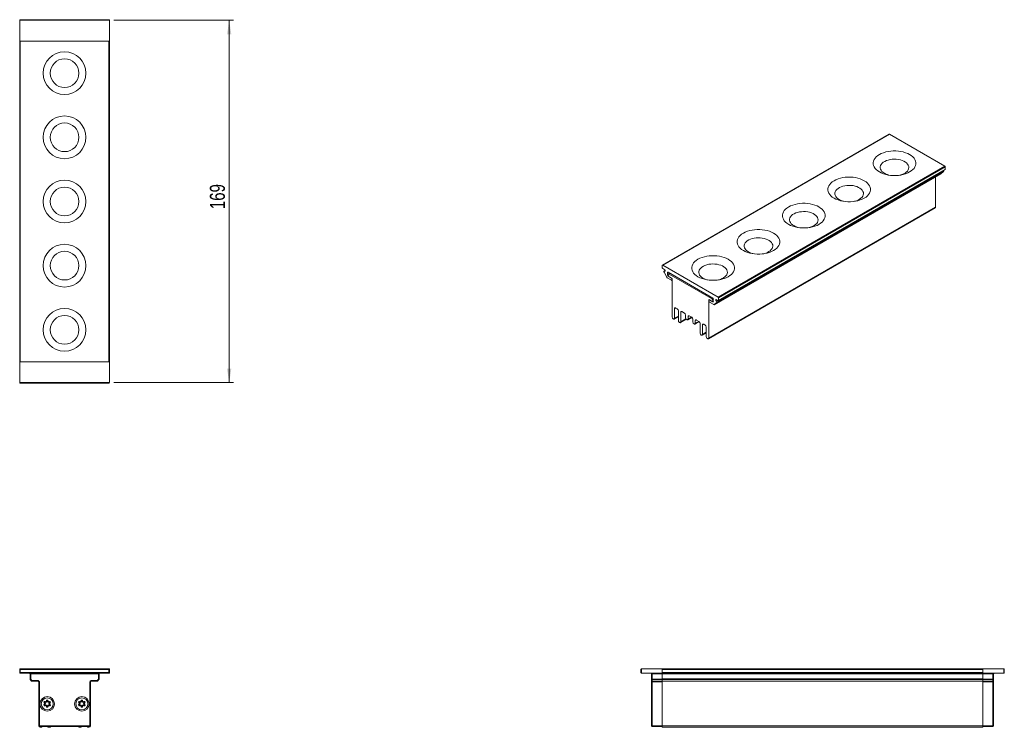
# Model space of a CAD drawing. Header units: millimetres. Extents: x 101 to 332, y 99 to 265.
import ezdxf

# ---------------------------------------------------------------- set-up
doc = ezdxf.new("R2010")
doc.units = ezdxf.units.MM
doc.styles.add('SLDTEXTSTYLE0', font='TXT', dxfattribs={"width": 0.75})
doc.dimstyles.new('SLDDIMSTYLE0', dxfattribs={"dimtxt": 3.5, "dimasz": 3.302, "dimexe": 0, "dimexo": 0.0625, "dimgap": 0.875, "dimtad": 1, "dimdec": 0, "dimlfac": 2, "dimrnd": 1e-09, "dimzin": 12, "dimdsep": 46, "dimtxsty": 'SLDTEXTSTYLE0', "dimsah": 1, "dimcen": 0.09, "dimadec": 0, "dimazin": 3, "dimtfac": 1, "dimtdec": 0, "dimtofl": 0, "dimtmove": 0, "dimatfit": 3, "dimfxl": 1, "dimfrac": 2, "dimtolj": 1, "dimtzin": 12, "dimarcsym": 0})

# ---------------------------------------------------------------- blocks, each defined once
blk = doc.blocks.new('_D')
at = {"color": 7, "linetype": 'Continuous', "lineweight": 0}
for p, q in [((123.35, 264.6), (151.35, 264.6)), ((150.35, 264.6), (150.35, 179.9)), ((123.35, 179.9), (151.35, 179.9))]:
    blk.add_line(p, q, dxfattribs=at)
for points in [[(150.35, 264.6), (149.85, 261.29), (150.86, 261.29)], [(150.35, 179.9), (150.86, 183.2), (149.85, 183.2)]]:
    blk.add_solid(points, dxfattribs=at)
at = {"color": 7, "linetype": 'Continuous', "lineweight": 0, "insert": (145.84, 220.46), "char_height": 3.5, "attachment_point": 1, "rotation": 90, "style": 'SLDTEXTSTYLE0'}
blk.add_mtext('169', dxfattribs=at)

msp = doc.modelspace()

# ---------------------------------------------------------------- linework, layer by layer
at = {"color": 7, "linetype": 'Continuous', "lineweight": 15}
for p, q in [((122.35, 264.6), (101.35, 264.6)), ((101.35, 264.6), (101.35, 259.75)), ((101.5, 264.75), (122.2, 264.75)), ((122.35, 264.6), (122.35, 259.75)), ((101.35, 184.75), (101.35, 259.75)), ((122.35, 259.75), (101.35, 259.75)), ((101.5, 259.75), (101.5, 184.75)), ((122.2, 259.75), (101.5, 259.75)), ((122.2, 184.75), (122.2, 259.75)), ((122.35, 259.75), (122.35, 184.75)), ((304.72, 238), (251.68, 207.39)), ((304.78, 238), (251.75, 207.38)), ((317.76, 230.5), (304.78, 238)), ((264.73, 199.89), (317.76, 230.5)), ((317.85, 230.35), (264.82, 199.73)), ((317.85, 229.76), (317.85, 230.35)), ((263.77, 198.12), (316.8, 228.74)), ((263.78, 198.13), (316.81, 228.74)), ((264.4, 198.63), (317.43, 229.24)), ((264.79, 199.07), (317.82, 229.69)), ((264.82, 199.14), (317.85, 229.76)), ((315.55, 228.01), (315.55, 220.94)), ((316.81, 228.74), (316.8, 228.74)), ((316.81, 228.74), (317.43, 229.24)), ((262.44, 190.15), (315.47, 220.77)), ((262.51, 190.33), (315.55, 220.94)), ((251.66, 207.33), (251.66, 206.74)), ((264.73, 199.89), (251.75, 207.38)), ((251.76, 206.56), (252.21, 206.3)), ((252.07, 205.74), (252.7, 204.52)), ((252.31, 206.1), (252.08, 205.96)), ((252.31, 205.97), (252.12, 205.97)), ((252.31, 206.11), (252.31, 205.97)), ((252.88, 205.01), (252.88, 205.62)), ((252.99, 205.69), (263.49, 199.62)), ((253.37, 205.46), (253.08, 205.3)), ((263.2, 199.54), (253.27, 205.28)), ((252.81, 204.4), (253.82, 203.82)), ((253.82, 204.35), (252.99, 204.83)), ((253.27, 204.67), (253.96, 204.27)), ((253.89, 203.81), (253.96, 203.85)), ((253.92, 203.88), (253.92, 204.17)), ((253.96, 204.27), (253.96, 195.27)), ((262.51, 199.33), (262.51, 190.33)), ((263.2, 198.93), (262.51, 199.33)), ((262.55, 199.19), (262.55, 198.9)), ((262.61, 199.27), (262.58, 199.25)), ((263.49, 198.77), (262.66, 199.25)), ((262.66, 198.72), (263.67, 198.13)), ((263.39, 198.91), (263.59, 199.03)), ((263.59, 199.44), (263.59, 198.83)), ((263.78, 198.13), (264.4, 198.63)), ((264.16, 199.13), (264.16, 199.28)), ((264.16, 199.13), (264.39, 199.26)), ((264.35, 198.91), (264.16, 199.13)), ((264.26, 199.34), (264.71, 199.08)), ((264.82, 199.14), (264.82, 199.73)), ((254.52, 197.18), (254.52, 194.94)), ((255.14, 197.13), (254.79, 197.34)), ((255.41, 194.43), (255.41, 196.67)), ((255.97, 196.35), (255.97, 194.1)), ((256.84, 196.15), (256.24, 196.5)), ((254.22, 194.81), (254.26, 194.79)), ((254.45, 194.77), (255.41, 195.32)), ((255.67, 193.97), (255.71, 193.95)), ((255.9, 193.93), (257.26, 194.72)), ((257.11, 195.69), (257.11, 195.08)), ((257.37, 194.62), (257.41, 194.6)), ((257.59, 194.58), (258.57, 195.15)), ((257.67, 194.76), (257.67, 195.37)), ((258.54, 195.17), (257.94, 195.52)), ((258.8, 194.71), (258.8, 194.1)), ((259.07, 193.64), (259.1, 193.62)), ((259.29, 193.6), (260.27, 194.17)), ((259.37, 193.78), (259.37, 194.39)), ((260.23, 194.19), (259.63, 194.54)), ((260.5, 191.49), (260.5, 193.73)), ((261.68, 193.36), (261.33, 193.56)), ((260.99, 190.99), (261.95, 191.55)), ((261.07, 193.41), (261.07, 191.16)), ((261.95, 190.65), (261.95, 192.9)), ((260.76, 191.03), (260.8, 191.01)), ((262.21, 190.19), (262.25, 190.17)), ((101.35, 179.9), (101.35, 184.75)), ((101.35, 184.75), (122.35, 184.75)), ((122.2, 184.75), (101.5, 184.75)), ((122.35, 179.9), (122.35, 184.75)), ((101.35, 179.9), (122.35, 179.9)), ((122.2, 179.75), (101.5, 179.75)), ((101.35, 111.98), (101.35, 112.98)), ((101.35, 112.98), (101.5, 112.83)), ((101.35, 112.98), (122.35, 112.98)), ((122.35, 112.98), (122.2, 112.83)), ((122.35, 112.98), (122.35, 111.98)), ((246.8, 112.98), (246.8, 111.98)), ((246.8, 112.98), (251.65, 112.98)), ((251.65, 112.98), (326.65, 112.98)), ((251.65, 112.98), (251.65, 111.98)), ((326.65, 111.98), (326.65, 112.98)), ((331.5, 112.98), (326.65, 112.98)), ((331.5, 111.98), (331.5, 112.98)), ((101.5, 112.13), (101.35, 111.98)), ((122.35, 111.98), (101.35, 111.98)), ((101.5, 112.83), (101.5, 112.13)), ((122.2, 112.83), (101.5, 112.83)), ((101.5, 112.13), (122.2, 112.13)), ((103.93, 111.83), (103.78, 111.83)), ((103.78, 110.6), (103.78, 111.83)), ((103.93, 110.6), (103.78, 110.6)), ((103.93, 110.6), (103.81, 110.51)), ((103.93, 111.83), (103.93, 111.98)), ((119.78, 111.83), (103.93, 111.83)), ((103.93, 111.83), (103.93, 110.6)), ((103.93, 110.6), (104.23, 110.25)), ((119.48, 110.25), (119.78, 110.6)), ((119.78, 111.83), (119.78, 111.98)), ((119.78, 111.83), (119.93, 111.83)), ((119.78, 110.6), (119.78, 111.83)), ((119.93, 110.6), (119.78, 110.6)), ((119.89, 110.51), (119.78, 110.6)), ((119.93, 111.83), (119.93, 110.6)), ((122.2, 112.13), (122.2, 112.83)), ((122.2, 112.13), (122.35, 111.98)), ((246.65, 112.13), (246.65, 112.83)), ((246.8, 111.98), (251.65, 111.98)), ((249.15, 111.83), (249.3, 111.83)), ((249.15, 110.6), (249.15, 111.83)), ((249.3, 110.6), (249.15, 110.6)), ((249.15, 110.25), (249.15, 110.6)), ((249.3, 111.83), (249.3, 111.98)), ((251.65, 111.83), (249.3, 111.83)), ((249.3, 111.83), (249.3, 110.6)), ((249.3, 110.6), (251.65, 110.6)), ((249.3, 110.51), (249.3, 110.6)), ((326.65, 112.83), (251.65, 112.83)), ((251.65, 112.83), (251.65, 112.13)), ((251.65, 112.13), (326.65, 112.13)), ((326.65, 111.98), (251.65, 111.98)), ((251.65, 111.83), (251.65, 111.98)), ((326.65, 111.83), (251.65, 111.83)), ((251.65, 111.83), (251.65, 110.62)), ((251.65, 111.83), (251.65, 110.6)), ((251.65, 110.62), (326.65, 110.62)), ((251.65, 110.6), (251.65, 110.51)), ((326.65, 112.83), (326.65, 112.13)), ((326.65, 111.98), (326.65, 111.83)), ((331.5, 111.98), (326.65, 111.98)), ((326.65, 111.83), (326.65, 110.62)), ((329, 111.83), (326.65, 111.83)), ((326.65, 110.6), (326.65, 111.83)), ((326.65, 110.6), (329, 110.6)), ((326.65, 110.51), (326.65, 110.6)), ((329, 111.98), (329, 111.83)), ((329.15, 111.83), (329, 111.83)), ((329, 110.6), (329, 111.83)), ((329, 110.6), (329, 110.51)), ((329.15, 110.6), (329, 110.6)), ((329.15, 111.83), (329.15, 110.6)), ((329.15, 110.6), (329.15, 110.25)), ((331.65, 112.83), (331.65, 112.13)), ((104.11, 110.15), (103.81, 110.51)), ((103.82, 110.5), (103.83, 110.49)), ((104.11, 110.15), (103.83, 110.49)), ((104.11, 110.15), (104.23, 110.25)), ((104.27, 110.23), (104.27, 110.08)), ((104.27, 110.23), (105.65, 110.23)), ((104.27, 110.08), (104.27, 110.08)), ((105.65, 110.08), (104.27, 110.08)), ((105.65, 110.23), (105.65, 110.08)), ((105.95, 109.93), (105.8, 109.93)), ((105.8, 99.7), (105.8, 109.93)), ((105.95, 109.93), (105.95, 99.7)), ((117.9, 109.93), (117.75, 109.93)), ((117.75, 99.7), (117.75, 109.93)), ((117.9, 109.93), (117.9, 99.7)), ((118.05, 110.08), (118.05, 110.23)), ((118.05, 110.23), (119.44, 110.23)), ((119.44, 110.08), (118.05, 110.08)), ((119.44, 110.08), (119.44, 110.23)), ((119.44, 110.08), (119.44, 110.08)), ((119.48, 110.25), (119.59, 110.15)), ((119.89, 110.51), (119.59, 110.15)), ((119.88, 110.49), (119.59, 110.15)), ((119.88, 110.49), (119.89, 110.5)), ((249.15, 110.25), (249.15, 110.23)), ((249.15, 110.23), (249.15, 109.93)), ((249.3, 109.93), (249.15, 109.93)), ((249.15, 99.7), (249.15, 109.93)), ((251.65, 110.51), (249.3, 110.51)), ((249.3, 110.51), (249.3, 110.15)), ((249.3, 110.15), (251.65, 110.15)), ((249.3, 110.08), (249.3, 110.15)), ((251.65, 110.08), (249.3, 110.08)), ((249.3, 109.93), (249.3, 110.08)), ((251.65, 109.93), (249.3, 109.93)), ((249.3, 109.93), (249.3, 99.7)), ((251.65, 110.49), (251.65, 110.51)), ((251.65, 110.49), (251.65, 110.5)), ((326.65, 110.49), (251.65, 110.49)), ((251.65, 110.49), (251.65, 110.15)), ((251.65, 110.15), (326.65, 110.15)), ((251.65, 110.08), (251.65, 110.15)), ((326.65, 110.08), (251.65, 110.08)), ((251.65, 110.08), (251.65, 109.93)), ((251.65, 109.93), (251.65, 99.7)), ((329, 110.51), (326.65, 110.51)), ((326.65, 110.51), (326.65, 110.49)), ((326.65, 110.5), (326.65, 110.49)), ((326.65, 110.49), (326.65, 110.15)), ((326.65, 110.15), (326.65, 110.08)), ((326.65, 110.15), (329, 110.15)), ((329, 110.08), (326.65, 110.08)), ((326.65, 109.93), (326.65, 110.08)), ((329, 109.93), (326.65, 109.93)), ((326.65, 99.7), (326.65, 109.93)), ((329, 110.15), (329, 110.51)), ((329, 110.15), (329, 110.08)), ((329, 110.08), (329, 109.93)), ((329.15, 109.93), (329, 109.93)), ((329, 99.7), (329, 109.93)), ((329.15, 110.23), (329.15, 110.25)), ((329.15, 109.93), (329.15, 110.23)), ((329.15, 109.93), (329.15, 99.7)), ((107.09, 105.08), (107.18, 105.2)), ((107.09, 104.63), (107.18, 104.51)), ((107.24, 105.34), (107.18, 105.2)), ((107.24, 104.37), (107.18, 104.51)), ((107.63, 104.14), (107.78, 104.15)), ((107.64, 105.57), (107.79, 105.55)), ((107.78, 104.15), (107.93, 104.14)), ((107.79, 105.55), (107.94, 105.56)), ((108.39, 104.5), (108.32, 104.37)), ((108.39, 105.2), (108.33, 105.34)), ((108.39, 105.2), (108.48, 105.08)), ((108.39, 104.5), (108.47, 104.62)), ((115.19, 105.08), (115.28, 105.2)), ((115.19, 104.63), (115.28, 104.51)), ((115.34, 105.34), (115.28, 105.2)), ((115.34, 104.37), (115.28, 104.51)), ((115.73, 104.14), (115.88, 104.15)), ((115.74, 105.57), (115.89, 105.55)), ((115.88, 104.15), (116.03, 104.14)), ((115.89, 105.55), (116.04, 105.56)), ((116.49, 104.5), (116.42, 104.37)), ((116.49, 105.2), (116.43, 105.34)), ((116.49, 105.2), (116.58, 105.08)), ((116.49, 104.5), (116.57, 104.62)), ((105.8, 99.7), (105.95, 99.7)), ((105.95, 99.55), (105.95, 99.7)), ((105.95, 99.7), (117.75, 99.7)), ((117.75, 99.55), (105.95, 99.55)), ((106.18, 99.33), (106.23, 99.33)), ((108.23, 99.33), (108.28, 99.33)), ((115.43, 99.33), (115.48, 99.33)), ((117.48, 99.33), (117.53, 99.33)), ((117.75, 99.55), (117.75, 99.7)), ((117.9, 99.7), (117.75, 99.7)), ((249.3, 99.7), (249.15, 99.7)), ((249.3, 99.7), (249.3, 99.55)), ((249.3, 99.7), (251.65, 99.7)), ((251.65, 99.55), (249.3, 99.55)), ((251.65, 99.7), (326.65, 99.7)), ((251.65, 99.33), (251.65, 99.7)), ((326.65, 99.33), (251.65, 99.33)), ((326.65, 99.7), (329, 99.7)), ((326.65, 99.7), (326.65, 99.33)), ((329, 99.55), (326.65, 99.55)), ((329, 99.7), (329.15, 99.7)), ((329, 99.55), (329, 99.7))]:
    msp.add_line(p, q, dxfattribs=at)
at = {"color": 8, "linetype": 'Continuous', "lineweight": 15}
for p, q in [((252.12, 205.97), (252.31, 206.08)), ((252.99, 205.69), (252.88, 205.62)), ((252.88, 205.01), (253.01, 205.09)), ((253.48, 205.4), (253.27, 205.28)), ((253.07, 204.88), (252.99, 204.83)), ((253.96, 204.19), (253.92, 204.17)), ((253.92, 203.88), (253.96, 203.9)), ((263.2, 199.54), (263.42, 199.67)), ((263.59, 199.15), (263.47, 199.08)), ((263.49, 198.77), (263.59, 198.83)), ((264.26, 199.34), (264.16, 199.28)), ((264.35, 198.91), (264.68, 199.1)), ((254.79, 197.34), (254.52, 197.18)), ((256.24, 196.5), (255.97, 196.35)), ((254.52, 194.94), (255.41, 195.45)), ((255.97, 194.1), (257.19, 194.8)), ((257.94, 195.52), (257.67, 195.37)), ((257.67, 194.76), (258.47, 195.21)), ((259.63, 194.54), (259.37, 194.39)), ((259.37, 193.78), (260.16, 194.23)), ((261.33, 193.56), (261.07, 193.41)), ((261.07, 191.16), (261.95, 191.67))]:
    msp.add_line(p, q, dxfattribs=at)
at = {"color": 7, "linetype": 'Continuous', "lineweight": 15, "flags": 128}
for points in [[(302.43, 229.15), (302.88, 228.92), (303.38, 228.72), (303.91, 228.56), (304.48, 228.43), (305.07, 228.35), (305.66, 228.31), (306.27, 228.31), (306.87, 228.35), (307.45, 228.43), (308.02, 228.56), (308.55, 228.72), (309.05, 228.92), (309.5, 229.15), (309.9, 229.41), (310.25, 229.7), (310.53, 230), (310.74, 230.33), (310.88, 230.67), (310.96, 231.01), (310.96, 231.36), (310.88, 231.71), (310.74, 232.05), (310.53, 232.37), (310.25, 232.68), (309.9, 232.97), (309.5, 233.23), (309.05, 233.46), (308.55, 233.66), (308.02, 233.82), (307.45, 233.94), (306.87, 234.03), (306.27, 234.07), (305.66, 234.07), (305.07, 234.03), (304.48, 233.94), (303.91, 233.82), (303.38, 233.66), (302.88, 233.46), (302.43, 233.23), (302.03, 232.97), (301.69, 232.68), (301.41, 232.37), (301.19, 232.05), (301.05, 231.71), (300.98, 231.36), (300.98, 231.01), (301.05, 230.67), (301.19, 230.33), (301.41, 230), (301.69, 229.7), (302.03, 229.41), (302.43, 229.15)], [(306.91, 228.35), (307.22, 228.42), (307.66, 228.54), (308.06, 228.7), (308.42, 228.89), (308.72, 229.11), (308.97, 229.36), (309.15, 229.62), (309.27, 229.89), (309.31, 230.17), (309.29, 230.46), (309.19, 230.73), (309.02, 231), (308.79, 231.25), (308.5, 231.47), (308.15, 231.67), (307.76, 231.84), (307.33, 231.97), (306.87, 232.07), (306.39, 232.13), (305.91, 232.14), (305.42, 232.12), (304.94, 232.05), (304.49, 231.94), (304.07, 231.8), (303.69, 231.62), (303.35, 231.42), (303.08, 231.19), (302.86, 230.93), (302.71, 230.66), (302.63, 230.39), (302.62, 230.1), (302.69, 229.82), (302.82, 229.55), (303.02, 229.29), (303.28, 229.06), (303.6, 228.84), (303.6, 228.84)], [(317.43, 229.24), (317.45, 229.26), (317.46, 229.29), (317.47, 229.33), (317.46, 229.37), (317.45, 229.41), (317.44, 229.45), (317.43, 229.46)], [(291.82, 223.02), (292.28, 222.79), (292.77, 222.6), (293.31, 222.43), (293.87, 222.31), (294.46, 222.23), (295.06, 222.18), (295.66, 222.18), (296.26, 222.23), (296.85, 222.31), (297.41, 222.43), (297.95, 222.6), (298.44, 222.79), (298.9, 223.02), (299.3, 223.29), (299.64, 223.57), (299.92, 223.88), (300.13, 224.21), (300.28, 224.55), (300.35, 224.89), (300.35, 225.24), (300.28, 225.59), (300.13, 225.92), (299.92, 226.25), (299.64, 226.56), (299.3, 226.85), (298.9, 227.11), (298.44, 227.34), (297.95, 227.54), (297.41, 227.7), (296.85, 227.82), (296.26, 227.9), (295.66, 227.95), (295.06, 227.95), (294.46, 227.9), (293.87, 227.82), (293.31, 227.7), (292.77, 227.54), (292.28, 227.34), (291.82, 227.11), (291.42, 226.85), (291.08, 226.56), (290.8, 226.25), (290.59, 225.92), (290.44, 225.59), (290.37, 225.24), (290.37, 224.89), (290.44, 224.55), (290.59, 224.21), (290.8, 223.88), (291.08, 223.57), (291.42, 223.29), (291.82, 223.02)], [(296.3, 222.23), (296.61, 222.29), (297.05, 222.42), (297.45, 222.58), (297.81, 222.77), (298.12, 222.99), (298.37, 223.23), (298.55, 223.5), (298.66, 223.77), (298.71, 224.05), (298.68, 224.33), (298.58, 224.61), (298.42, 224.87), (298.19, 225.12), (297.89, 225.35), (297.55, 225.55), (297.16, 225.72), (296.73, 225.85), (296.27, 225.95), (295.79, 226), (295.3, 226.02), (294.81, 225.99), (294.34, 225.93), (293.88, 225.82), (293.46, 225.68), (293.08, 225.5), (292.75, 225.29), (292.47, 225.06), (292.25, 224.81), (292.11, 224.54), (292.03, 224.26), (292.02, 223.98), (292.08, 223.7), (292.21, 223.43), (292.41, 223.17), (292.67, 222.93), (292.99, 222.72), (292.99, 222.72)], [(281.22, 216.9), (281.67, 216.67), (282.17, 216.47), (282.7, 216.31), (283.27, 216.19), (283.85, 216.1), (284.45, 216.06), (285.06, 216.06), (285.65, 216.1), (286.24, 216.19), (286.81, 216.31), (287.34, 216.47), (287.84, 216.67), (288.29, 216.9), (288.69, 217.16), (289.03, 217.45), (289.31, 217.76), (289.53, 218.08), (289.67, 218.42), (289.74, 218.77), (289.74, 219.12), (289.67, 219.46), (289.53, 219.8), (289.31, 220.13), (289.03, 220.44), (288.69, 220.72), (288.29, 220.98), (287.84, 221.21), (287.34, 221.41), (286.81, 221.57), (286.24, 221.7), (285.65, 221.78), (285.06, 221.82), (284.45, 221.82), (283.85, 221.78), (283.27, 221.7), (282.7, 221.57), (282.17, 221.41), (281.67, 221.21), (281.22, 220.98), (280.82, 220.72), (280.47, 220.44), (280.19, 220.13), (279.98, 219.8), (279.84, 219.46), (279.76, 219.12), (279.76, 218.77), (279.84, 218.42), (279.98, 218.08), (280.19, 217.76), (280.47, 217.45), (280.82, 217.16), (281.22, 216.9)], [(285.69, 216.11), (286.01, 216.17), (286.45, 216.29), (286.85, 216.45), (287.21, 216.65), (287.51, 216.87), (287.76, 217.11), (287.94, 217.37), (288.06, 217.65), (288.1, 217.93), (288.07, 218.21), (287.98, 218.49), (287.81, 218.75), (287.58, 219), (287.29, 219.23), (286.94, 219.43), (286.55, 219.59), (286.12, 219.73), (285.66, 219.82), (285.18, 219.88), (284.69, 219.9), (284.21, 219.87), (283.73, 219.8), (283.28, 219.7), (282.86, 219.56), (282.47, 219.38), (282.14, 219.17), (281.86, 218.94), (281.65, 218.69), (281.5, 218.42), (281.42, 218.14), (281.41, 217.86), (281.47, 217.58), (281.6, 217.31), (281.8, 217.05), (282.07, 216.81), (282.39, 216.6), (282.39, 216.6)], [(270.61, 210.78), (271.06, 210.55), (271.56, 210.35), (272.09, 210.19), (272.66, 210.06), (273.25, 209.98), (273.84, 209.94), (274.45, 209.94), (275.05, 209.98), (275.63, 210.06), (276.2, 210.19), (276.73, 210.35), (277.23, 210.55), (277.68, 210.78), (278.08, 211.04), (278.43, 211.33), (278.71, 211.63), (278.92, 211.96), (279.06, 212.3), (279.14, 212.65), (279.14, 212.99), (279.06, 213.34), (278.92, 213.68), (278.71, 214), (278.43, 214.31), (278.08, 214.6), (277.68, 214.86), (277.23, 215.09), (276.73, 215.29), (276.2, 215.45), (275.63, 215.58), (275.05, 215.66), (274.45, 215.7), (273.84, 215.7), (273.25, 215.66), (272.66, 215.58), (272.09, 215.45), (271.56, 215.29), (271.06, 215.09), (270.61, 214.86), (270.21, 214.6), (269.87, 214.31), (269.59, 214), (269.37, 213.68), (269.23, 213.34), (269.16, 212.99), (269.16, 212.65), (269.23, 212.3), (269.37, 211.96), (269.59, 211.63), (269.87, 211.33), (270.21, 211.04), (270.61, 210.78)], [(275.09, 209.98), (275.4, 210.05), (275.84, 210.17), (276.24, 210.33), (276.6, 210.52), (276.9, 210.74), (277.15, 210.99), (277.33, 211.25), (277.45, 211.52), (277.49, 211.8), (277.47, 212.09), (277.37, 212.36), (277.2, 212.63), (276.97, 212.88), (276.68, 213.1), (276.34, 213.3), (275.94, 213.47), (275.51, 213.6), (275.05, 213.7), (274.57, 213.76), (274.09, 213.77), (273.6, 213.75), (273.12, 213.68), (272.67, 213.57), (272.25, 213.43), (271.87, 213.26), (271.53, 213.05), (271.26, 212.82), (271.04, 212.56), (270.89, 212.29), (270.81, 212.02), (270.8, 211.73), (270.87, 211.45), (271, 211.18), (271.2, 210.92), (271.46, 210.69), (271.78, 210.47), (271.78, 210.47)], [(260, 204.66), (260.46, 204.42), (260.95, 204.23), (261.49, 204.06), (262.05, 203.94), (262.64, 203.86), (263.24, 203.82), (263.84, 203.82), (264.44, 203.86), (265.03, 203.94), (265.59, 204.06), (266.13, 204.23), (266.62, 204.42), (267.08, 204.66), (267.48, 204.92), (267.82, 205.2), (268.1, 205.51), (268.31, 205.84), (268.46, 206.18), (268.53, 206.52), (268.53, 206.87), (268.46, 207.22), (268.31, 207.56), (268.1, 207.88), (267.82, 208.19), (267.48, 208.48), (267.08, 208.74), (266.62, 208.97), (266.13, 209.17), (265.59, 209.33), (265.03, 209.45), (264.44, 209.54), (263.84, 209.58), (263.24, 209.58), (262.64, 209.54), (262.05, 209.45), (261.49, 209.33), (260.95, 209.17), (260.46, 208.97), (260, 208.74), (259.6, 208.48), (259.26, 208.19), (258.98, 207.88), (258.77, 207.56), (258.62, 207.22), (258.55, 206.87), (258.55, 206.52), (258.62, 206.18), (258.77, 205.84), (258.98, 205.51), (259.26, 205.2), (259.6, 204.92), (260, 204.66)], [(264.48, 203.86), (264.79, 203.92), (265.23, 204.05), (265.63, 204.21), (265.99, 204.4), (266.3, 204.62), (266.55, 204.86), (266.73, 205.13), (266.84, 205.4), (266.89, 205.68), (266.86, 205.96), (266.76, 206.24), (266.6, 206.51), (266.37, 206.75), (266.07, 206.98), (265.73, 207.18), (265.34, 207.35), (264.91, 207.48), (264.45, 207.58), (263.97, 207.63), (263.48, 207.65), (262.99, 207.62), (262.52, 207.56), (262.06, 207.45), (261.64, 207.31), (261.26, 207.13), (260.93, 206.93), (260.65, 206.69), (260.44, 206.44), (260.29, 206.17), (260.21, 205.89), (260.2, 205.61), (260.26, 205.33), (260.39, 205.06), (260.59, 204.8), (260.85, 204.56), (261.17, 204.35), (261.17, 204.35)], [(252.12, 205.97), (252.09, 205.97), (252.07, 205.96), (252.05, 205.93), (252.04, 205.9), (252.04, 205.87), (252.04, 205.83), (252.05, 205.78), (252.07, 205.74)], [(264.4, 198.63), (264.42, 198.65), (264.43, 198.68), (264.43, 198.71), (264.43, 198.75), (264.42, 198.79), (264.4, 198.84), (264.38, 198.88), (264.35, 198.91)], [(249.3, 110.51), (249.27, 110.51), (249.24, 110.51), (249.21, 110.52), (249.19, 110.53), (249.17, 110.55), (249.16, 110.57), (249.15, 110.58), (249.15, 110.6)], [(329.15, 110.6), (329.14, 110.58), (329.14, 110.57), (329.12, 110.55), (329.1, 110.53), (329.08, 110.52), (329.05, 110.51), (329.03, 110.51), (329, 110.51)], [(249.15, 110.25), (249.15, 110.23), (249.16, 110.21), (249.17, 110.19), (249.19, 110.18), (249.21, 110.17), (249.24, 110.16), (249.27, 110.15), (249.3, 110.15)], [(329, 110.15), (329.03, 110.15), (329.05, 110.16), (329.08, 110.17), (329.1, 110.18), (329.12, 110.19), (329.14, 110.21), (329.14, 110.23), (329.15, 110.25)]]:
    msp.add_lwpolyline(points, dxfattribs=at)
at = {"color": 7, "linetype": 'Continuous', "lineweight": 15}
for centre, radius in [((111.85, 252.25), 5), ((111.85, 252.25), 3.35), ((111.85, 237.25), 5), ((111.85, 237.25), 3.35), ((111.85, 222.25), 5), ((111.85, 222.25), 3.35), ((111.85, 207.25), 5), ((111.85, 207.25), 3.35), ((111.85, 192.25), 5), ((111.85, 192.25), 3.35), ((107.8, 104.8), 1.7), ((107.8, 104.8), 1.4), ((115.9, 104.8), 1.7), ((115.9, 104.8), 1.4)]:
    msp.add_circle(centre, radius, dxfattribs=at)
for centre, radius, start, end in [((101.5, 264.6), 0.15, 90, 180), ((122.2, 264.6), 0.15, 0, 90), ((304.74, 237.95), 0.0629, 54.3824, 114.3071), ((317.66, 230.34), 0.192, 2.6055, 57.3945), ((305.71, 232.67), 4.37, 241.1779, 261.0273), ((317.78, 229.75), 0.0719, 304.0564, 7.2558), ((295.1, 226.55), 4.37, 241.1779, 261.0273), ((315.37, 220.92), 0.18, 304.0564, 7.2558), ((284.49, 220.43), 4.37, 241.1779, 261.0273), ((273.89, 214.3), 4.37, 241.1779, 261.0273), ((251.71, 207.34), 0.0546, 50.7967, 189.214), ((251.89, 206.75), 0.231, 182.6055, 237.3945), ((252.08, 206.1), 0.231, 2.6055, 57.3945), ((252.95, 205.64), 0.0655, 50.7967, 189.214), ((253.11, 205.02), 0.231, 182.6055, 237.3945), ((253.17, 205.15), 0.164, 50.7967, 189.214), ((253.58, 205.15), 0.576, 182.6055, 237.3945), ((252.96, 204.65), 0.296, 205.9484, 237.7881), ((253.69, 204.15), 0.231, 2.6055, 57.3945), ((253.86, 203.87), 0.0655, 230.7967, 9.214), ((263.28, 208.18), 4.37, 241.1779, 261.0273), ((262.61, 199.2), 0.0655, 50.7967, 189.214), ((262.78, 198.91), 0.231, 182.6055, 237.3945), ((262.89, 199.06), 0.576, 2.6055, 57.3945), ((263.31, 199.06), 0.164, 230.7967, 9.214), ((263.36, 199.43), 0.231, 2.6055, 57.3945), ((263.53, 198.82), 0.0655, 230.7967, 9.214), ((263.73, 198.21), 0.0953, 233.1145, 302.4401), ((264.22, 199.29), 0.0655, 50.7967, 189.214), ((264.75, 199.13), 0.0655, 230.7967, 9.214), ((264.62, 199.73), 0.192, 2.6055, 57.3945), ((254.69, 197.21), 0.164, 50.7967, 189.214), ((254.83, 196.65), 0.576, 2.6055, 57.3945), ((256.14, 196.37), 0.164, 50.7967, 189.214), ((256.53, 195.67), 0.576, 2.6055, 57.3945), ((254.53, 195.29), 0.576, 182.6055, 237.3945), ((254.36, 194.91), 0.164, 230.7967, 9.214), ((255.98, 194.45), 0.576, 182.6055, 237.3945), ((255.81, 194.08), 0.164, 230.7967, 9.214), ((257.68, 195.11), 0.576, 182.6055, 237.3945), ((257.51, 194.73), 0.164, 230.7967, 9.214), ((257.83, 195.39), 0.164, 50.7967, 189.214), ((258.23, 194.69), 0.576, 2.6055, 57.3945), ((259.38, 194.13), 0.576, 182.6055, 237.3945), ((259.21, 193.75), 0.164, 230.7967, 9.214), ((259.53, 194.41), 0.164, 50.7967, 189.214), ((259.92, 193.71), 0.576, 2.6055, 57.3945), ((261.23, 193.43), 0.164, 50.7967, 189.214), ((261.08, 191.52), 0.576, 182.6055, 237.3945), ((260.9, 191.14), 0.164, 230.7967, 9.214), ((261.37, 192.87), 0.576, 2.6055, 57.3945), ((262.52, 190.68), 0.576, 182.6055, 237.3945), ((262.35, 190.3), 0.164, 230.7967, 9.214), ((101.5, 179.9), 0.15, 180, 270), ((122.2, 179.9), 0.15, 270, 0), ((246.8, 112.83), 0.15, 90, 180), ((331.5, 112.83), 0.15, 0, 90), ((103.63, 111.83), 0.15, 0, 90), ((103.93, 110.6), 0.15, 180, 220.0446), ((119.78, 110.6), 0.15, 319.9554, 0), ((120.08, 111.83), 0.15, 90, 180), ((246.8, 112.13), 0.15, 180, 270), ((249, 111.83), 0.15, 0, 90), ((329.3, 111.83), 0.15, 90, 180), ((331.5, 112.13), 0.15, 270, 0), ((104.27, 110.28), 0.2, 220, 270), ((104.27, 110.28), 0.2, 220.0446, 270), ((104.27, 110.28), 0.05, 220.0446, 270), ((105.65, 109.93), 0.3, 0, 90), ((105.65, 109.93), 0.15, 0, 90), ((118.05, 109.93), 0.3, 90, 180), ((118.05, 109.93), 0.15, 90, 180), ((119.44, 110.28), 0.05, 270, 319.9554), ((119.44, 110.28), 0.2, 270, 320), ((119.44, 110.28), 0.2, 270, 319.9554), ((249.3, 110.23), 0.15, 180, 270), ((329, 110.23), 0.15, 270, 0), ((107.18, 105.2), 0.15, 64.4189, 235.2514), ((107.18, 104.51), 0.15, 124.4189, 295.2514), ((106.94, 104.86), 0.275, 304.4189, 55.2514), ((107.36, 105.59), 0.425, 244.4189, 355.2514), ((106.94, 104.86), 0.425, 304.4189, 55.2514), ((107.36, 104.12), 0.425, 4.4189, 115.2514), ((107.36, 105.59), 0.275, 244.4189, 355.2514), ((107.36, 104.12), 0.275, 4.4189, 115.2514), ((107.78, 104.15), 0.15, 184.4189, 355.2514), ((107.79, 105.55), 0.15, 4.4189, 175.2514), ((108.21, 104.12), 0.425, 64.4189, 175.2514), ((108.21, 105.59), 0.425, 184.4189, 295.2514), ((108.21, 104.12), 0.275, 64.4189, 175.2514), ((108.21, 105.59), 0.275, 184.4189, 295.2514), ((108.63, 104.85), 0.425, 124.4189, 235.2514), ((108.39, 104.5), 0.15, 244.4189, 55.2514), ((108.39, 105.2), 0.15, 304.4189, 115.2514), ((108.63, 104.85), 0.275, 124.4189, 235.2514), ((115.28, 105.2), 0.15, 64.4189, 235.2514), ((115.28, 104.51), 0.15, 124.4189, 295.2514), ((115.04, 104.86), 0.275, 304.4189, 55.2514), ((115.46, 105.59), 0.425, 244.4189, 355.2514), ((115.04, 104.86), 0.425, 304.4189, 55.2514), ((115.46, 104.12), 0.425, 4.4189, 115.2514), ((115.46, 105.59), 0.275, 244.4189, 355.2514), ((115.46, 104.12), 0.275, 4.4189, 115.2514), ((115.88, 104.15), 0.15, 184.4189, 355.2514), ((115.89, 105.55), 0.15, 4.4189, 175.2514), ((116.31, 104.12), 0.425, 64.4189, 175.2514), ((116.31, 105.59), 0.425, 184.4189, 295.2514), ((116.31, 104.12), 0.275, 64.4189, 175.2514), ((116.31, 105.59), 0.275, 184.4189, 295.2514), ((116.73, 104.85), 0.425, 124.4189, 235.2514), ((116.49, 104.5), 0.15, 244.4189, 55.2514), ((116.49, 105.2), 0.15, 304.4189, 115.2514), ((116.73, 104.85), 0.275, 124.4189, 235.2514), ((105.95, 99.7), 0.15, 180, 270), ((106.18, 99.7), 0.375, 180, 270), ((106.23, 99.7), 0.375, 270, 336.4218), ((108.23, 99.7), 0.375, 203.5782, 270), ((108.28, 99.7), 0.375, 270, 336.4218), ((115.43, 99.7), 0.375, 203.5782, 270), ((115.48, 99.7), 0.375, 270, 336.4218), ((117.48, 99.7), 0.375, 203.5782, 270), ((117.53, 99.7), 0.375, 270, 0), ((117.75, 99.7), 0.15, 270, 0), ((249.3, 99.7), 0.15, 180, 270), ((329, 99.7), 0.15, 270, 0)]:
    msp.add_arc(centre, radius, start, end, dxfattribs=at)

# ---------------------------------------------------------------- dimensions: what is measured, and where the dimension line sits
at = {"color": 7, "linetype": 'Continuous', "lineweight": 0}
dim = msp.add_linear_dim(base=(150.35, 179.9), p1=(122.35, 264.6), p2=(122.35, 179.9), angle=90, dimstyle='SLDDIMSTYLE0', dxfattribs=at)
dim.commit()
dim.dimension.update_dxf_attribs({"geometry": '_D', "text_midpoint": (150.35, 224.34), "dimtype": 160})

doc.saveas('drawing.dxf')
